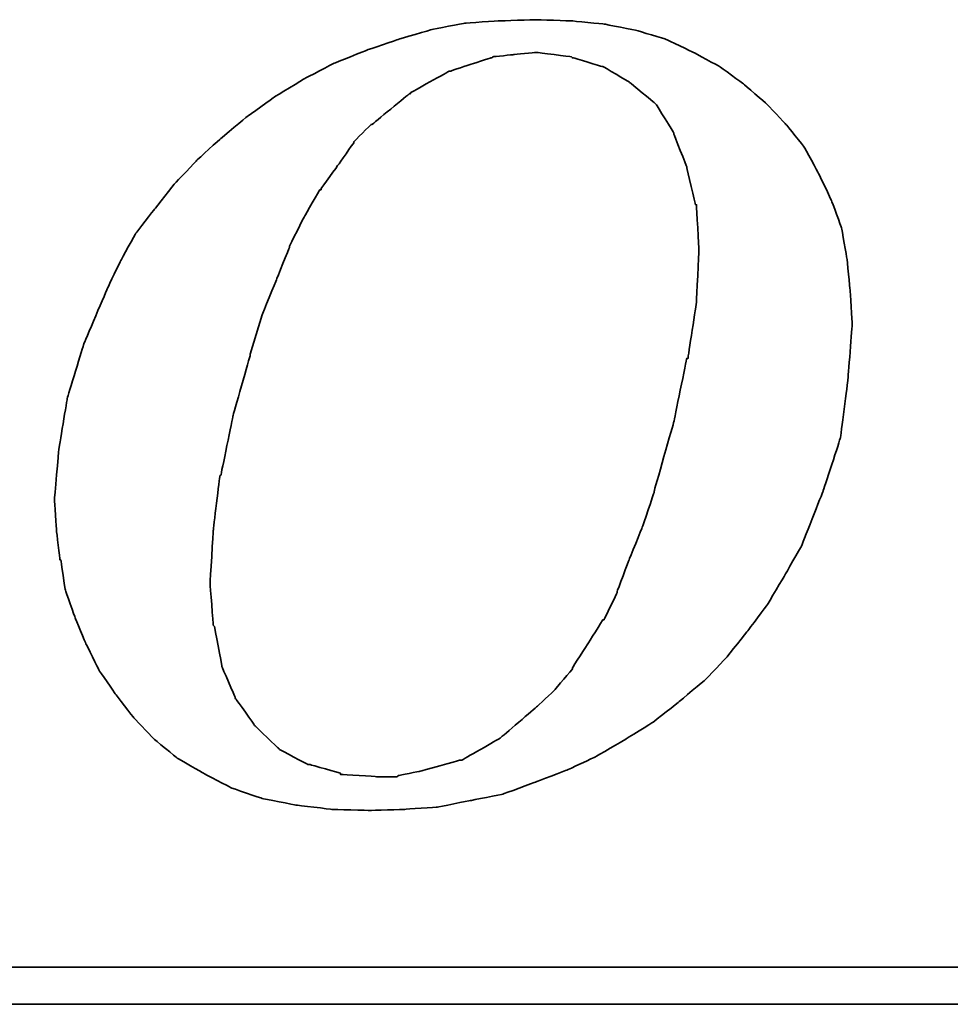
# Model space of a CAD drawing. Header units: inches. Extents: x 42 to 238, y 60 to 174.
# Tile 34 of 50: x 204.72 to 207.11, y 118.84 to 121.37. Entities that reach past the tile are written whole.
import ezdxf

# ---------------------------------------------------------------- set-up
doc = ezdxf.new("R2010")
doc.units = ezdxf.units.IN
doc.header["$LTSCALE"] = 0.1
doc.layers.add('DIM', color=4, linetype='Continuous')
doc.layers.add('layer 1', color=7, linetype='Continuous')

# ---------------------------------------------------------------- blocks, each defined once
blk = doc.blocks.new('TBI MOTION logo(完整正式版)')
at = {"layer": 'layer 1', "color": 22, "lineweight": 35}
for points, knots in [([(-11.34375, -6.98375), (-11.34375, -6.98375), (-10.91375, -7.43875), (-10.91375, -7.43875), (-10.91375, -7.43875), (-10.91375, -7.43875), (-10.38625, -7.87125), (-10.38625, -7.87125), (-10.38625, -7.87125), (-10.38625, -7.87125), (-9.81125, -8.20375), (-9.81125, -8.20375), (-9.81125, -8.20375), (-9.81125, -8.20375), (-9.21125, -8.51875), (-9.21125, -8.51875), (-9.21125, -8.51875), (-9.21125, -8.51875), (-8.51625, -8.75875), (-8.51625, -8.75875), (-8.51625, -8.75875), (-8.51625, -8.75875), (-7.77125, -8.90375), (-7.77125, -8.90375), (-7.77125, -8.90375), (-7.77125, -8.90375), (-6.97875, -8.99875), (-6.97875, -8.99875), (-6.97875, -8.99875), (-6.97875, -8.99875), (-6.14125, -9.02375), (-6.14125, -9.02375), (-6.14125, -9.02375), (-6.14125, -9.02375), (-5.37125, -8.99875), (-5.37125, -8.99875), (-5.37125, -8.99875), (-5.37125, -8.99875), (-4.65375, -8.94875), (-4.65375, -8.94875), (-4.65375, -8.94875), (-4.65375, -8.94875), (-3.93375, -8.80625), (-3.93375, -8.80625), (-3.93375, -8.80625), (-3.93375, -8.80625), (-3.21375, -8.66375), (-3.21375, -8.66375), (-3.21375, -8.66375), (-3.21375, -8.66375), (-2.49375, -8.39875), (-2.49375, -8.39875), (-2.49375, -8.39875), (-2.49375, -8.39875), (-1.79875, -8.13375), (-1.79875, -8.13375), (-1.79875, -8.13375), (-1.79875, -8.13375), (-1.17375, -7.84375), (-1.17375, -7.84375), (-1.17375, -7.84375), (-1.17375, -7.84375), (-0.52375, -7.46375), (-0.52375, -7.46375), (-0.52375, -7.46375), (-0.52375, -7.46375), (0.10124, -7.07875), (0.10124, -7.07875), (0.10124, -7.07875), (0.10124, -7.07875), (0.67625, -6.62375), (0.67625, -6.62375), (0.67625, -6.62375), (0.67625, -6.62375), (1.24874, -6.14375), (1.24874, -6.14375), (1.24874, -6.14375), (1.24874, -6.14375), (1.72874, -5.64125), (1.72874, -5.64125), (1.72874, -5.64125), (1.72874, -5.64125), (2.18624, -5.06375), (2.18624, -5.06375), (2.18624, -5.06375), (2.18624, -5.06375), (2.61625, -4.48874), (2.61625, -4.48874), (2.61625, -4.48874), (2.61625, -4.48874), (3.00125, -3.83874), (3.00125, -3.83874), (3.00125, -3.83874), (3.00125, -3.83874), (3.36124, -3.21374), (3.36124, -3.21374), (3.36124, -3.21374), (3.36124, -3.21374), (3.84374, -1.99125), (3.84374, -1.99125), (3.84374, -1.99125), (3.84374, -1.99125), (4.22625, -0.81875), (4.22625, -0.81875), (4.22625, -0.81875), (4.22625, -0.81875), (4.39125, 0.45624), (4.39125, 0.45624), (4.39125, 0.45624), (4.39125, 0.45624), (4.48874, 1.70124), (4.48874, 1.70124), (4.48874, 1.70124), (4.48874, 1.70124), (4.43874, 2.44625), (4.43874, 2.44625), (4.43874, 2.44625), (4.43874, 2.44625), (4.36874, 3.14125), (4.36874, 3.14125), (4.36874, 3.14125), (4.36874, 3.14125), (4.25125, 3.81125), (4.25125, 3.81125), (4.25125, 3.81125), (4.25125, 3.81125), (4.03124, 4.41125), (4.03124, 4.41125), (4.03124, 4.41125), (4.03124, 4.41125), (3.74374, 5.01125), (3.74374, 5.01125), (3.74374, 5.01125), (3.74374, 5.01125), (3.43124, 5.58875), (3.43124, 5.58875), (3.43124, 5.58875), (3.43124, 5.58875), (3.02625, 6.09125), (3.02625, 6.09125), (3.02625, 6.09125), (3.02625, 6.09125), (2.59374, 6.54875), (2.59374, 6.54875), (2.59374, 6.54875), (2.59374, 6.54875), (2.09124, 6.98125), (2.09124, 6.98125), (2.09124, 6.98125), (2.09124, 6.98125), (1.56124, 7.36625), (1.56124, 7.36625), (1.56124, 7.36625), (1.56124, 7.36625), (0.98624, 7.67625), (0.98624, 7.67625), (0.98624, 7.67625), (0.98624, 7.67625), (0.38624, 7.96375), (0.38624, 7.96375), (0.38624, 7.96375), (0.38624, 7.96375), (-0.25875, 8.15625), (-0.25875, 8.15625), (-0.25875, 8.15625), (-0.25875, 8.15625), (-0.98125, 8.30125), (-0.98125, 8.30125), (-0.98125, 8.30125), (-0.98125, 8.30125), (-1.70124, 8.37125), (-1.70124, 8.37125), (-1.70124, 8.37125), (-1.70124, 8.37125), (-2.49375, 8.39624), (-2.49375, 8.39624), (-2.49375, 8.39624), (-2.49375, 8.39624), (-3.28625, 8.37125), (-3.28625, 8.37125), (-3.28625, 8.37125), (-3.28625, 8.37125), (-4.05125, 8.32125), (-4.05125, 8.32125), (-4.05125, 8.32125), (-4.05125, 8.32125), (-4.77375, 8.18125), (-4.77375, 8.18125), (-4.77375, 8.18125), (-4.77375, 8.18125), (-5.51625, 7.96375), (-5.51625, 7.96375), (-5.51625, 7.96375), (-5.51625, 7.96375), (-6.21125, 7.72625), (-6.21125, 7.72625), (-6.21125, 7.72625), (-6.21125, 7.72625), (-6.92875, 7.43625), (-6.92875, 7.43625), (-6.92875, 7.43625), (-6.92875, 7.43625), (-7.57875, 7.10125), (-7.57875, 7.10125), (-7.57875, 7.10125), (-7.57875, 7.10125), (-8.24875, 6.69125), (-8.24875, 6.69125), (-8.24875, 6.69125), (-8.24875, 6.69125), (-8.84875, 6.26125), (-8.84875, 6.26125), (-8.84875, 6.26125), (-8.84875, 6.26125), (-9.42625, 5.78125), (-9.42625, 5.78125), (-9.42625, 5.78125), (-9.42625, 5.78125), (-9.95375, 5.30125), (-9.95375, 5.30125), (-9.95375, 5.30125), (-9.95375, 5.30125), (-10.43375, 4.79624), (-10.43375, 4.79624), (-10.43375, 4.79624), (-10.43375, 4.79624), (-10.88875, 4.22125), (-10.88875, 4.22125), (-10.88875, 4.22125), (-10.88875, 4.22125), (-11.29875, 3.69375), (-11.29875, 3.69375), (-11.29875, 3.69375), (-11.29875, 3.69375), (-11.63375, 3.09125), (-11.63375, 3.09125), (-11.63375, 3.09125), (-11.63375, 3.09125), (-11.91875, 2.49625), (-11.91875, 2.49625), (-11.91875, 2.49625), (-11.91875, 2.49625), (-12.44875, 1.24625), (-12.44875, 1.24625), (-12.44875, 1.24625), (-12.44875, 1.24625), (-12.80875, 0.06874), (-12.80875, 0.06874), (-12.80875, 0.06874), (-12.80875, 0.06874), (-12.99875, -1.07875), (-12.99875, -1.07875), (-12.99875, -1.07875), (-12.99875, -1.07875), (-13.09375, -2.18375), (-13.09375, -2.18375), (-13.09375, -2.18375), (-13.09375, -2.18375), (-13.04875, -2.85375), (-13.04875, -2.85375), (-13.04875, -2.85375), (-13.04875, -2.85375), (-12.97375, -3.50375), (-12.97375, -3.50375), (-12.97375, -3.50375), (-12.97375, -3.50375), (-12.95375, -3.50375), (-12.95375, -3.50375), (-12.95375, -3.50375), (-12.95375, -3.50375), (-12.85375, -4.17375), (-12.85375, -4.17375), (-12.85375, -4.17375), (-12.85375, -4.17375), (-12.63875, -4.77624), (-12.63875, -4.77624), (-12.63875, -4.77624), (-12.63875, -4.77624), (-12.39875, -5.35125), (-12.39875, -5.35125), (-12.39875, -5.35125), (-12.39875, -5.35125), (-12.11375, -5.92875), (-12.11375, -5.92875), (-12.11375, -5.92875), (-12.11375, -5.92875), (-11.75375, -6.45375), (-11.75375, -6.45375), (-11.75375, -6.45375), (-11.75375, -6.45375), (-11.34375, -6.98375), (-11.34375, -6.98375)], [0, 0, 0, 0, 0.01369863, 0.01369863, 0.01369863, 0.01369864, 0.02739726, 0.02739726, 0.02739726, 0.02739727, 0.04109589, 0.04109589, 0.04109589, 0.0410959, 0.05479452, 0.05479452, 0.05479452, 0.05479453, 0.06849315, 0.06849315, 0.06849315, 0.06849316, 0.08219178, 0.08219178, 0.08219178, 0.08219179, 0.09589041, 0.09589041, 0.09589041, 0.09589042, 0.10958904, 0.10958904, 0.10958904, 0.10958905, 0.12328767, 0.12328767, 0.12328767, 0.12328768, 0.1369863, 0.1369863, 0.1369863, 0.13698631, 0.15068493, 0.15068493, 0.15068493, 0.15068494, 0.16438356, 0.16438356, 0.16438356, 0.16438357, 0.17808219, 0.17808219, 0.17808219, 0.1780822, 0.19178082, 0.19178082, 0.19178082, 0.19178083, 0.20547945, 0.20547945, 0.20547945, 0.20547946, 0.21917808, 0.21917808, 0.21917808, 0.21917809, 0.23287671, 0.23287671, 0.23287671, 0.23287672, 0.24657534, 0.24657534, 0.24657534, 0.24657535, 0.26027397, 0.26027397, 0.26027397, 0.26027398, 0.2739726, 0.2739726, 0.2739726, 0.27397261, 0.28767123, 0.28767123, 0.28767123, 0.28767124, 0.30136986, 0.30136986, 0.30136986, 0.30136987, 0.31506849, 0.31506849, 0.31506849, 0.3150685, 0.32876712, 0.32876712, 0.32876712, 0.32876713, 0.34246575, 0.34246575, 0.34246575, 0.34246576, 0.35616438, 0.35616438, 0.35616438, 0.35616439, 0.36986301, 0.36986301, 0.36986301, 0.36986302, 0.38356164, 0.38356164, 0.38356164, 0.38356165, 0.39726027, 0.39726027, 0.39726027, 0.39726028, 0.4109589, 0.4109589, 0.4109589, 0.41095891, 0.42465753, 0.42465753, 0.42465753, 0.42465754, 0.43835616, 0.43835616, 0.43835616, 0.43835617, 0.45205479, 0.45205479, 0.45205479, 0.4520548, 0.46575342, 0.46575342, 0.46575342, 0.46575343, 0.47945205, 0.47945205, 0.47945205, 0.47945206, 0.49315068, 0.49315068, 0.49315068, 0.49315069, 0.50684932, 0.50684932, 0.50684932, 0.50684933, 0.52054795, 0.52054795, 0.52054795, 0.52054796, 0.53424658, 0.53424658, 0.53424658, 0.53424659, 0.54794521, 0.54794521, 0.54794521, 0.54794522, 0.56164384, 0.56164384, 0.56164384, 0.56164385, 0.57534247, 0.57534247, 0.57534247, 0.57534248, 0.5890411, 0.5890411, 0.5890411, 0.58904111, 0.60273973, 0.60273973, 0.60273973, 0.60273974, 0.61643836, 0.61643836, 0.61643836, 0.61643837, 0.63013699, 0.63013699, 0.63013699, 0.630137, 0.64383562, 0.64383562, 0.64383562, 0.64383563, 0.65753425, 0.65753425, 0.65753425, 0.65753426, 0.67123288, 0.67123288, 0.67123288, 0.67123289, 0.68493151, 0.68493151, 0.68493151, 0.68493152, 0.69863014, 0.69863014, 0.69863014, 0.69863015, 0.71232877, 0.71232877, 0.71232877, 0.71232878, 0.7260274, 0.7260274, 0.7260274, 0.72602741, 0.73972603, 0.73972603, 0.73972603, 0.73972604, 0.75342466, 0.75342466, 0.75342466, 0.75342467, 0.76712329, 0.76712329, 0.76712329, 0.7671233, 0.78082192, 0.78082192, 0.78082192, 0.78082193, 0.79452055, 0.79452055, 0.79452055, 0.79452056, 0.80821918, 0.80821918, 0.80821918, 0.80821919, 0.82191781, 0.82191781, 0.82191781, 0.82191782, 0.83561644, 0.83561644, 0.83561644, 0.83561645, 0.84931507, 0.84931507, 0.84931507, 0.84931508, 0.8630137, 0.8630137, 0.8630137, 0.86301371, 0.87671233, 0.87671233, 0.87671233, 0.87671234, 0.89041096, 0.89041096, 0.89041096, 0.89041097, 0.90410959, 0.90410959, 0.90410959, 0.9041096, 0.91780822, 0.91780822, 0.91780822, 0.91780823, 0.93150685, 0.93150685, 0.93150685, 0.93150686, 0.94520548, 0.94520548, 0.94520548, 0.94520549, 0.95890411, 0.95890411, 0.95890411, 0.95890412, 0.97260274, 0.97260274, 0.97260274, 0.97260275, 0.98630137, 0.98630137, 0.98630137, 0.98630138, 1, 1, 1, 1]), ([(-8.77875, 1.03124), (-8.77875, 1.03124), (-8.51625, 1.89625), (-8.51625, 1.89625), (-8.51625, 1.89625), (-8.51625, 1.89625), (-8.20375, 2.66375), (-8.20375, 2.66375), (-8.20375, 2.66375), (-8.20375, 2.66375), (-7.91625, 3.38125), (-7.91625, 3.38125), (-7.91625, 3.38125), (-7.91625, 3.38125), (-7.91625, 3.40624), (-7.91625, 3.40624), (-7.91625, 3.40624), (-7.91625, 3.40624), (-7.57875, 4.07624), (-7.57875, 4.07624), (-7.57875, 4.07624), (-7.57875, 4.07624), (-7.24375, 4.65125), (-7.24375, 4.65125), (-7.24375, 4.65125), (-7.24375, 4.65125), (-7.21875, 4.65125), (-7.21875, 4.65125), (-7.21875, 4.65125), (-7.21875, 4.65125), (-7.21875, 4.67624), (-7.21875, 4.67624), (-7.21875, 4.67624), (-7.21875, 4.67624), (-6.83625, 5.20375), (-6.83625, 5.20375), (-6.83625, 5.20375), (-6.83625, 5.20375), (-6.49875, 5.68625), (-6.49875, 5.68625), (-6.49875, 5.68625), (-6.49875, 5.68625), (-6.49875, 5.70625), (-6.49875, 5.70625), (-6.49875, 5.70625), (-6.49875, 5.70625), (-6.11625, 6.09125), (-6.11625, 6.09125), (-6.11625, 6.09125), (-6.11625, 6.09125), (-6.09125, 6.09125), (-6.09125, 6.09125), (-6.09125, 6.09125), (-6.09125, 6.09125), (-5.27375, 6.76625), (-5.27375, 6.76625), (-5.27375, 6.76625), (-5.27375, 6.76625), (-5.24875, 6.76625), (-5.24875, 6.76625), (-5.24875, 6.76625), (-5.24875, 6.76625), (-5.24875, 6.78625), (-5.24875, 6.78625), (-5.24875, 6.78625), (-5.24875, 6.78625), (-4.38875, 7.26624), (-4.38875, 7.26624), (-4.38875, 7.26624), (-4.38875, 7.26624), (-4.36125, 7.26624), (-4.36125, 7.26624), (-4.36125, 7.26624), (-4.36125, 7.26624), (-3.93375, 7.41125), (-3.93375, 7.41125), (-3.93375, 7.41125), (-3.93375, 7.41125), (-3.47375, 7.55625), (-3.47375, 7.55625), (-3.47375, 7.55625), (-3.47375, 7.55625), (-3.45375, 7.55625), (-3.45375, 7.55625), (-3.45375, 7.55625), (-3.45375, 7.55625), (-3.42875, 7.58124), (-3.42875, 7.58124), (-3.42875, 7.58124), (-3.42875, 7.58124), (-2.97375, 7.62625), (-2.97375, 7.62625), (-2.97375, 7.62625), (-2.97375, 7.62625), (-2.49375, 7.67625), (-2.49375, 7.67625), (-2.49375, 7.67625), (-2.49375, 7.67625), (-2.46875, 7.67625), (-2.46875, 7.67625), (-2.46875, 7.67625), (-2.46875, 7.67625), (-1.70124, 7.58124), (-1.70124, 7.58124), (-1.70124, 7.58124), (-1.70124, 7.58124), (-1.67875, 7.55625), (-1.67875, 7.55625), (-1.67875, 7.55625), (-1.67875, 7.55625), (-1.65375, 7.55625), (-1.65375, 7.55625), (-1.65375, 7.55625), (-1.65375, 7.55625), (-1.03125, 7.36625), (-1.03125, 7.36625), (-1.03125, 7.36625), (-1.03125, 7.36625), (-1.00625, 7.36625), (-1.00625, 7.36625), (-1.00625, 7.36625), (-1.00625, 7.36625), (-0.43124, 7.02624), (-0.43124, 7.02624), (-0.43124, 7.02624), (-0.43124, 7.02624), (-0.40625, 7.00624), (-0.40625, 7.00624), (-0.40625, 7.00624), (-0.40625, 7.00624), (0.12124, 6.57124), (0.12124, 6.57124), (0.12124, 6.57124), (0.12124, 6.57124), (0.14624, 6.54875), (0.14624, 6.54875), (0.14624, 6.54875), (0.14624, 6.54875), (0.17124, 6.52375), (0.17124, 6.52375), (0.17124, 6.52375), (0.17124, 6.52375), (0.55625, 5.89875), (0.55625, 5.89875), (0.55625, 5.89875), (0.55625, 5.89875), (0.55625, 5.87625), (0.55625, 5.87625), (0.55625, 5.87625), (0.55625, 5.87625), (0.84124, 5.15625), (0.84124, 5.15625), (0.84124, 5.15625), (0.84124, 5.15625), (0.84124, 5.13125), (0.84124, 5.13125), (0.84124, 5.13125), (0.84124, 5.13125), (1.03624, 4.31875), (1.03624, 4.31875), (1.03624, 4.31875), (1.03624, 4.31875), (1.05624, 4.31875), (1.05624, 4.31875), (1.05624, 4.31875), (1.05624, 4.31875), (1.05624, 4.29125), (1.05624, 4.29125), (1.05624, 4.29125), (1.05624, 4.29125), (1.10625, 3.33125), (1.10625, 3.33125), (1.10625, 3.33125), (1.10625, 3.33125), (1.10625, 3.30875), (1.10625, 3.30875), (1.10625, 3.30875), (1.10625, 3.30875), (1.05624, 2.20624), (1.05624, 2.20624), (1.05624, 2.20624), (1.05624, 2.20624), (1.05624, 2.18124), (1.05624, 2.18124), (1.05624, 2.18124), (1.05624, 2.18124), (0.86624, 0.93624), (0.86624, 0.93624), (0.86624, 0.93624), (0.86624, 0.93624), (0.84124, 0.93624), (0.84124, 0.93624), (0.84124, 0.93624), (0.84124, 0.93624), (0.55625, -0.45874), (0.55625, -0.45874), (0.55625, -0.45874), (0.55625, -0.45874), (0.12124, -1.99125), (0.12124, -1.99125), (0.12124, -1.99125), (0.12124, -1.99125), (0.12124, -2.01874), (0.12124, -2.01874), (0.12124, -2.01874), (0.12124, -2.01874), (-0.13874, -2.78375), (-0.13874, -2.78375), (-0.13874, -2.78375), (-0.13874, -2.78375), (-0.43124, -3.50375), (-0.43124, -3.50375), (-0.43124, -3.50375), (-0.43124, -3.50375), (-0.69375, -4.19875), (-0.69375, -4.19875), (-0.69375, -4.19875), (-0.69375, -4.19875), (-0.69375, -4.22375), (-0.69375, -4.22375), (-0.69375, -4.22375), (-0.69375, -4.22375), (-0.98125, -4.82374), (-0.98125, -4.82374), (-0.98125, -4.82374), (-0.98125, -4.82374), (-1.00625, -4.82374), (-1.00625, -4.82374), (-1.00625, -4.82374), (-1.00625, -4.82374), (-1.33875, -5.35125), (-1.33875, -5.35125), (-1.33875, -5.35125), (-1.33875, -5.35125), (-1.67875, -5.87875), (-1.67875, -5.87875), (-1.67875, -5.87875), (-1.67875, -5.87875), (-1.67875, -5.90375), (-1.67875, -5.90375), (-1.67875, -5.90375), (-1.67875, -5.90375), (-2.05875, -6.35875), (-2.05875, -6.35875), (-2.05875, -6.35875), (-2.05875, -6.35875), (-2.08375, -6.38375), (-2.08375, -6.38375), (-2.08375, -6.38375), (-2.08375, -6.38375), (-2.46875, -6.74375), (-2.46875, -6.74375), (-2.46875, -6.74375), (-2.46875, -6.74375), (-3.25875, -7.41625), (-3.25875, -7.41625), (-3.25875, -7.41625), (-3.25875, -7.41625), (-3.28625, -7.43875), (-3.28625, -7.43875), (-3.28625, -7.43875), (-3.28625, -7.43875), (-4.12375, -7.91875), (-4.12375, -7.91875), (-4.12375, -7.91875), (-4.12375, -7.91875), (-4.14875, -7.91875), (-4.14875, -7.91875), (-4.14875, -7.91875), (-4.14875, -7.91875), (-4.17125, -7.91875), (-4.17125, -7.91875), (-4.17125, -7.91875), (-4.17125, -7.91875), (-5.03375, -8.15875), (-5.03375, -8.15875), (-5.03375, -8.15875), (-5.03375, -8.15875), (-5.51625, -8.25625), (-5.51625, -8.25625), (-5.51625, -8.25625), (-5.51625, -8.25625), (-5.54125, -8.27875), (-5.54125, -8.27875), (-5.54125, -8.27875), (-5.54125, -8.27875), (-5.56375, -8.27875), (-5.56375, -8.27875), (-5.56375, -8.27875), (-5.56375, -8.27875), (-5.99625, -8.27875), (-5.99625, -8.27875), (-5.99625, -8.27875), (-5.99625, -8.27875), (-6.76375, -8.23125), (-6.76375, -8.23125), (-6.76375, -8.23125), (-6.76375, -8.23125), (-6.78875, -8.23125), (-6.78875, -8.23125), (-6.78875, -8.23125), (-6.78875, -8.23125), (-6.78875, -8.20375), (-6.78875, -8.20375), (-6.78875, -8.20375), (-6.78875, -8.20375), (-7.45875, -8.01375), (-7.45875, -8.01375), (-7.45875, -8.01375), (-7.45875, -8.01375), (-7.48375, -8.01375), (-7.48375, -8.01375), (-7.48375, -8.01375), (-7.48375, -8.01375), (-7.50875, -8.01375), (-7.50875, -8.01375), (-7.50875, -8.01375), (-7.50875, -8.01375), (-8.13125, -7.67875), (-8.13125, -7.67875), (-8.13125, -7.67875), (-8.13125, -7.67875), (-8.15625, -7.65375), (-8.15625, -7.65375), (-8.15625, -7.65375), (-8.15625, -7.65375), (-8.65875, -7.17375), (-8.65875, -7.17375), (-8.65875, -7.17375), (-8.65875, -7.17375), (-8.68375, -7.14875), (-8.68375, -7.14875), (-8.68375, -7.14875), (-8.68375, -7.14875), (-9.08875, -6.57375), (-9.08875, -6.57375), (-9.08875, -6.57375), (-9.08875, -6.57375), (-9.11375, -6.54875), (-9.11375, -6.54875), (-9.11375, -6.54875), (-9.11375, -6.54875), (-9.11375, -6.52875), (-9.11375, -6.52875), (-9.11375, -6.52875), (-9.11375, -6.52875), (-9.40375, -5.85375), (-9.40375, -5.85375), (-9.40375, -5.85375), (-9.40375, -5.85375), (-9.40375, -5.82875), (-9.40375, -5.82875), (-9.40375, -5.82875), (-9.40375, -5.82875), (-9.56875, -4.96875), (-9.56875, -4.96875), (-9.56875, -4.96875), (-9.56875, -4.96875), (-9.59375, -4.94375), (-9.59375, -4.94375), (-9.59375, -4.94375), (-9.59375, -4.94375), (-9.66375, -4.03375), (-9.66375, -4.03375), (-9.66375, -4.03375), (-9.66375, -4.03375), (-9.66375, -4.00875), (-9.66375, -4.00875), (-9.66375, -4.00875), (-9.66375, -4.00875), (-9.59375, -2.85375), (-9.59375, -2.85375), (-9.59375, -2.85375), (-9.59375, -2.85375), (-9.45125, -1.65875), (-9.45125, -1.65875), (-9.45125, -1.65875), (-9.45125, -1.65875), (-9.42625, -1.63375), (-9.42625, -1.63375), (-9.42625, -1.63375), (-9.42625, -1.63375), (-9.16125, -0.33875), (-9.16125, -0.33875), (-9.16125, -0.33875), (-9.16125, -0.33875), (-8.77875, 1.00624), (-8.77875, 1.00624), (-8.77875, 1.00624), (-8.77875, 1.00624), (-8.77875, 1.03124), (-8.77875, 1.03124)], [0, 0, 0, 0, 0.01020408, 0.01020408, 0.01020408, 0.01020409, 0.02040816, 0.02040816, 0.02040816, 0.02040817, 0.03061224, 0.03061224, 0.03061224, 0.03061225, 0.04081633, 0.04081633, 0.04081633, 0.04081634, 0.05102041, 0.05102041, 0.05102041, 0.05102042, 0.06122449, 0.06122449, 0.06122449, 0.0612245, 0.07142857, 0.07142857, 0.07142857, 0.07142858, 0.08163265, 0.08163265, 0.08163265, 0.08163266, 0.09183673, 0.09183673, 0.09183673, 0.09183674, 0.10204082, 0.10204082, 0.10204082, 0.10204083, 0.1122449, 0.1122449, 0.1122449, 0.11224491, 0.12244898, 0.12244898, 0.12244898, 0.12244899, 0.13265306, 0.13265306, 0.13265306, 0.13265307, 0.14285714, 0.14285714, 0.14285714, 0.14285715, 0.15306122, 0.15306122, 0.15306122, 0.15306123, 0.16326531, 0.16326531, 0.16326531, 0.16326532, 0.17346939, 0.17346939, 0.17346939, 0.1734694, 0.18367347, 0.18367347, 0.18367347, 0.18367348, 0.19387755, 0.19387755, 0.19387755, 0.19387756, 0.20408163, 0.20408163, 0.20408163, 0.20408164, 0.21428571, 0.21428571, 0.21428571, 0.21428572, 0.2244898, 0.2244898, 0.2244898, 0.22448981, 0.23469388, 0.23469388, 0.23469388, 0.23469389, 0.24489796, 0.24489796, 0.24489796, 0.24489797, 0.25510204, 0.25510204, 0.25510204, 0.25510205, 0.26530612, 0.26530612, 0.26530612, 0.26530613, 0.2755102, 0.2755102, 0.2755102, 0.27551021, 0.28571429, 0.28571429, 0.28571429, 0.2857143, 0.29591837, 0.29591837, 0.29591837, 0.29591838, 0.30612245, 0.30612245, 0.30612245, 0.30612246, 0.31632653, 0.31632653, 0.31632653, 0.31632654, 0.32653061, 0.32653061, 0.32653061, 0.32653062, 0.33673469, 0.33673469, 0.33673469, 0.3367347, 0.34693878, 0.34693878, 0.34693878, 0.34693879, 0.35714286, 0.35714286, 0.35714286, 0.35714287, 0.36734694, 0.36734694, 0.36734694, 0.36734695, 0.37755102, 0.37755102, 0.37755102, 0.37755103, 0.3877551, 0.3877551, 0.3877551, 0.38775511, 0.39795918, 0.39795918, 0.39795918, 0.39795919, 0.40816327, 0.40816327, 0.40816327, 0.40816328, 0.41836735, 0.41836735, 0.41836735, 0.41836736, 0.42857143, 0.42857143, 0.42857143, 0.42857144, 0.43877551, 0.43877551, 0.43877551, 0.43877552, 0.44897959, 0.44897959, 0.44897959, 0.4489796, 0.45918367, 0.45918367, 0.45918367, 0.45918368, 0.46938776, 0.46938776, 0.46938776, 0.46938777, 0.47959184, 0.47959184, 0.47959184, 0.47959185, 0.48979592, 0.48979592, 0.48979592, 0.48979593, 0.5, 0.5, 0.5, 0.50000001, 0.51020408, 0.51020408, 0.51020408, 0.51020409, 0.52040816, 0.52040816, 0.52040816, 0.52040817, 0.53061224, 0.53061224, 0.53061224, 0.53061225, 0.54081633, 0.54081633, 0.54081633, 0.54081634, 0.55102041, 0.55102041, 0.55102041, 0.55102042, 0.56122449, 0.56122449, 0.56122449, 0.5612245, 0.57142857, 0.57142857, 0.57142857, 0.57142858, 0.58163265, 0.58163265, 0.58163265, 0.58163266, 0.59183673, 0.59183673, 0.59183673, 0.59183674, 0.60204082, 0.60204082, 0.60204082, 0.60204083, 0.6122449, 0.6122449, 0.6122449, 0.61224491, 0.62244898, 0.62244898, 0.62244898, 0.62244899, 0.63265306, 0.63265306, 0.63265306, 0.63265307, 0.64285714, 0.64285714, 0.64285714, 0.64285715, 0.65306122, 0.65306122, 0.65306122, 0.65306123, 0.66326531, 0.66326531, 0.66326531, 0.66326532, 0.67346939, 0.67346939, 0.67346939, 0.6734694, 0.68367347, 0.68367347, 0.68367347, 0.68367348, 0.69387755, 0.69387755, 0.69387755, 0.69387756, 0.70408163, 0.70408163, 0.70408163, 0.70408164, 0.71428571, 0.71428571, 0.71428571, 0.71428572, 0.7244898, 0.7244898, 0.7244898, 0.72448981, 0.73469388, 0.73469388, 0.73469388, 0.73469389, 0.74489796, 0.74489796, 0.74489796, 0.74489797, 0.75510204, 0.75510204, 0.75510204, 0.75510205, 0.76530612, 0.76530612, 0.76530612, 0.76530613, 0.7755102, 0.7755102, 0.7755102, 0.77551021, 0.78571429, 0.78571429, 0.78571429, 0.7857143, 0.79591837, 0.79591837, 0.79591837, 0.79591838, 0.80612245, 0.80612245, 0.80612245, 0.80612246, 0.81632653, 0.81632653, 0.81632653, 0.81632654, 0.82653061, 0.82653061, 0.82653061, 0.82653062, 0.83673469, 0.83673469, 0.83673469, 0.8367347, 0.84693878, 0.84693878, 0.84693878, 0.84693879, 0.85714286, 0.85714286, 0.85714286, 0.85714287, 0.86734694, 0.86734694, 0.86734694, 0.86734695, 0.87755102, 0.87755102, 0.87755102, 0.87755103, 0.8877551, 0.8877551, 0.8877551, 0.88775511, 0.89795918, 0.89795918, 0.89795918, 0.89795919, 0.90816327, 0.90816327, 0.90816327, 0.90816328, 0.91836735, 0.91836735, 0.91836735, 0.91836736, 0.92857143, 0.92857143, 0.92857143, 0.92857144, 0.93877551, 0.93877551, 0.93877551, 0.93877552, 0.94897959, 0.94897959, 0.94897959, 0.9489796, 0.95918367, 0.95918367, 0.95918367, 0.95918368, 0.96938776, 0.96938776, 0.96938776, 0.96938777, 0.97959184, 0.97959184, 0.97959184, 0.97959185, 0.98979592, 0.98979592, 0.98979592, 0.98979593, 1, 1, 1, 1]), ([(75.90875, -9.47875), (75.90875, -9.47875), (75.90875, -12.28625), (75.90875, -12.28625), (75.90875, -12.28625), (75.90875, -12.28625), (75.90875, -12.47875), (75.90875, -12.47875), (75.90875, -12.47875), (75.90875, -12.47875), (75.71625, -12.47875), (75.71625, -12.47875), (75.71625, -12.47875), (75.71625, -12.47875), (-88.32875, -12.47875), (-88.32875, -12.47875), (-88.32875, -12.47875), (-88.32875, -12.47875), (-88.32875, -13.29375), (-88.32875, -13.29375), (-88.32875, -13.29375), (-88.32875, -13.29375), (82.89125, -13.29375), (82.89125, -13.29375), (82.89125, -13.29375), (82.89125, -13.29375), (75.90875, -9.47875), (75.90875, -9.47875)], [0, 0, 0, 0, 0.14285714, 0.14285714, 0.14285714, 0.14285715, 0.28571429, 0.28571429, 0.28571429, 0.2857143, 0.42857143, 0.42857143, 0.42857143, 0.42857144, 0.57142857, 0.57142857, 0.57142857, 0.57142858, 0.71428571, 0.71428571, 0.71428571, 0.71428572, 0.85714286, 0.85714286, 0.85714286, 0.85714287, 1, 1, 1, 1])]:
    blk.add_open_spline(points, degree=3, knots=knots, dxfattribs=at)

msp = doc.modelspace()

# ---------------------------------------------------------------- block references
at = {"layer": 'DIM', "xscale": 0.1164712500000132, "yscale": 0.1164712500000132, "zscale": 0.1164712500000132}
msp.add_blockref('TBI MOTION logo(完整正式版)', (206.3386, 120.3885), dxfattribs=at)

doc.saveas('drawing.dxf')
